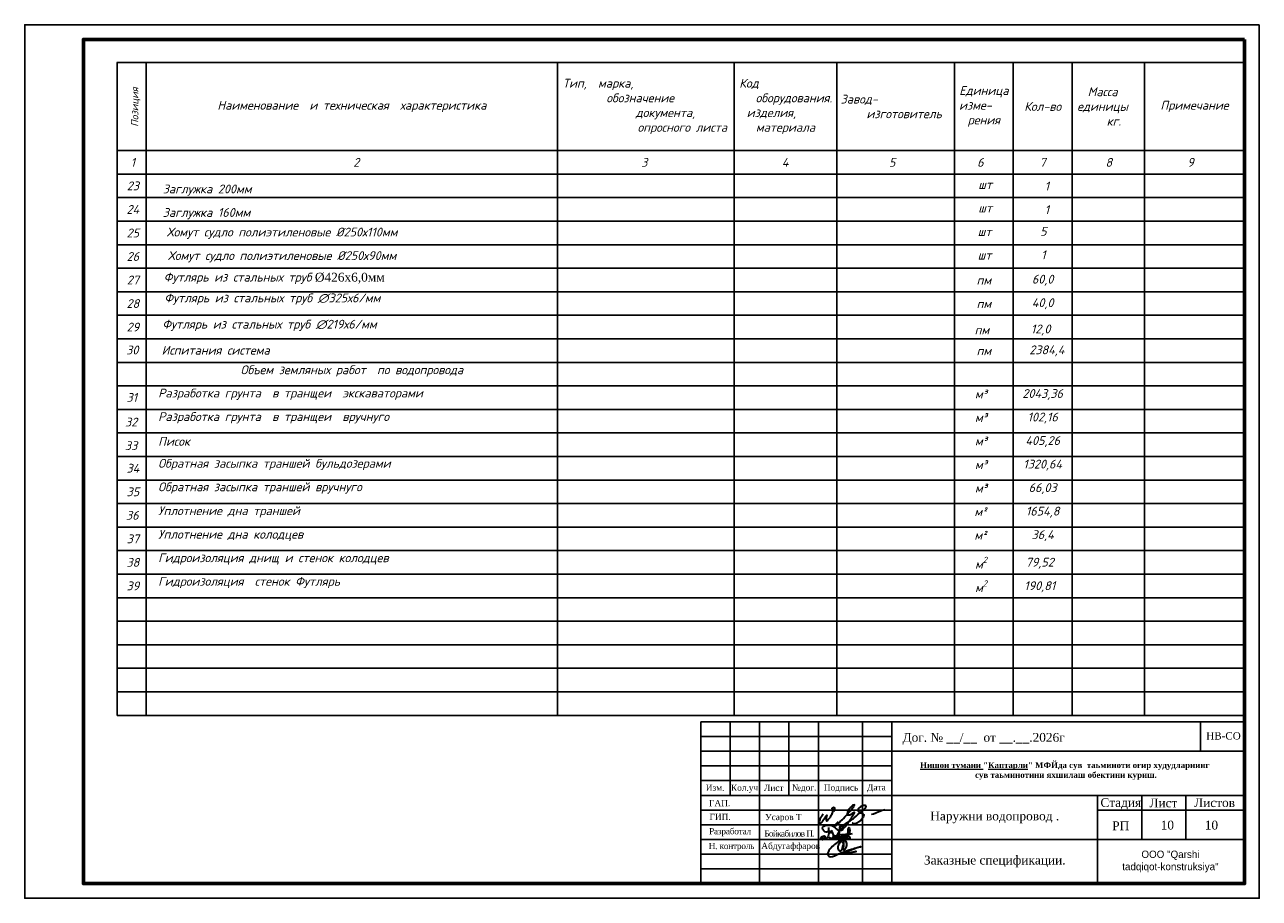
# Model space of a CAD drawing. Header units: millimetres. Extents: x 3960971 to 4113015, y -456608 to 60100.
# Tile 1 of 61: x 4002369 to 4044369, y -456608 to -426908. Entities that reach past the tile are written whole.
import ezdxf

# ---------------------------------------------------------------- set-up
doc = ezdxf.new("R2010")
doc.units = ezdxf.units.MM
for name, color, linetype in [("navro'z", 7, 'Continuous'), ('Усмон 2024', 7, 'Continuous'), ('Элемент модели - Зона', 7, 'Continuous')]:
    doc.layers.add(name, color=color, linetype=linetype)
for name, color, linetype, lineweight in [('Razmeri', 161, 'Continuous', 13), ('НАДПИСИ', 7, 'Continuous', 35), ('СПЛОШНАЯ  ОСНОВНАЯ', 1, 'Continuous', 60), ('Элемент модели - Зона_Ном_пера__41', 7, 'Continuous', 25)]:
    doc.layers.add(name, color=color, linetype=linetype, lineweight=lineweight)
doc.styles.add('OOO-Kazar', font='GOST_AU.ttf')
doc.styles.add('seviyorum', font='times.ttf')
doc.styles.add('style2', font='isocpeui.ttf', dxfattribs={"height": 250})
doc.styles.add('style3', font='isocpeui.ttf', dxfattribs={"height": 300})
doc.styles.add('СПДС', font='isocpeur.ttf')

# ---------------------------------------------------------------- blocks, each defined once
blk = doc.blocks.new('апт')
at = {"color": 5, "lineweight": 30, "ltscale": 0.9375}
for points in [[(1884126, 87381, -168), (1883530, 85357, -168), (1882840, 85415, -168), (1883073, 85856, -168), (1883593, 85825, -168), (1883369, 85492, -168), (1883132, 85620, -168), (1883215, 85735, -168)], [(1884184, 86783, -168), (1883773, 86559, -168), (1883146, 87275, -168), (1884970, 87588, -168), (1885608, 87018, -168), (1886571, 87051, -168), (1886537, 87555, -168), (1886101, 87521, -168), (1886089, 87062, -168), (1886324, 87286, -168), (1886302, 87387, -168)], [(1884194, 86517, -168), (1884525, 86744, -168), (1884774, 85493, -168), (1884243, 85628, -168), (1885145, 85590, -168), (1885220, 85961, -168), (1885010, 85384, -168), (1885292, 85460, -168), (1885423, 85944, -168), (1885288, 85557, -168), (1885435, 85405, -168), (1885991, 86799, -168), (1885793, 86445, -168), (1885734, 85371, -168), (1886072, 85515, -168), (1885806, 85733, -168)], [(1886052, 85481, -168), (1886359, 85462, -168), (1886443, 86123, -168), (1886323, 85654, -168), (1886527, 85402, -168), (1886900, 85853, -168), (1886848, 86109, -168), (1886667, 85733, -168), (1886953, 85408, -168), (1887202, 85785, -168), (1887240, 86072, -168), (1887051, 85883, -168), (1887179, 85431, -168), (1887609, 87398, -168), (1887730, 86509, -168), (1887466, 85785, -168), (1887549, 85853, -168), (1887722, 85793, -168), (1887722, 85416, -168), (1887421, 85431, -168), (1887406, 85529, -168), (1886997, 85717, -168), (1884971, 85821, -168), (1887046, 86252, -168), (1887104, 86252, -168), (1888230, 86357, -168)]]:
    blk.add_spline(points, degree=3, dxfattribs=at)

msp = doc.modelspace()

# ---------------------------------------------------------------- linework, layer by layer
at = {"color": 7, "linetype": 'Continuous'}
for p, q in [((4025369.451, -450608.3, 38291.9), (4043869.451, -450608.3, 38291.9)), ((4025369.451, -456108.3, 38291.9), (4025369.451, -450608.3, 38291.9)), ((4026369.451, -453108.3, 38291.9), (4026369.451, -450608.3, 38291.9)), ((4027369.451, -456108.3, 38291.9), (4027369.451, -450608.3, 38291.9)), ((4028369.451, -453108.3, 38291.9), (4028369.451, -450608.3, 38291.9)), ((4029369.451, -456108.3, 38291.9), (4029369.451, -450608.3, 38291.9)), ((4030869.451, -456108.3, 38291.9), (4030869.451, -450608.3, 38291.9)), ((4031869.451, -456108.3, 38291.9), (4031869.451, -450608.3, 38291.9)), ((4042369.451, -451608.3, 38291.9), (4042369.451, -450608.3, 38291.9)), ((4043869.451, -450608.3, 38291.9), (4043869.451, -456108.3, 38291.9)), ((4043869.451, -456108.3, 38291.9), (4043869.451, -450608.3, 38291.9)), ((4031869.451, -451608.3, 38291.9), (4043869.451, -451608.3, 38291.9)), ((4025369.451, -452608.3, 38291.9), (4031869.451, -452608.3, 38291.9)), ((4025369.451, -453108.3, 38291.9), (4031869.451, -453108.3, 38291.9)), ((4031869.451, -453108.3, 38291.9), (4043869.451, -453108.3, 38291.9)), ((4038869.451, -453108.3, 38291.9), (4038869.451, -456108.3, 38291.9)), ((4040369.451, -454608.3, 38291.9), (4040369.451, -453108.3, 38291.9)), ((4041869.451, -454608.3, 38291.9), (4041869.451, -453108.3, 38291.9)), ((4038869.451, -453608.3, 38291.9), (4043869.451, -453608.3, 38291.9)), ((4031869.451, -454608.3, 38291.9), (4043869.451, -454608.3, 38291.9)), ((4025369.451, -456108.3, 38291.9), (4043869.451, -456108.3, 38291.9))]:
    msp.add_line(p, q, dxfattribs=at)
at = {"linetype": 'ByBlock', "ltscale": 0.2, "elevation": 38291.9}
for points in [[(4005499.451, -428188.3), (4043869.451, -428188.3)], [(4005519.451, -428188.3), (4005519.451, -450388.3)], [(4006499.451, -428188.3), (4006499.451, -450388.3)], [(4020499.451, -428188.3), (4020499.451, -450388.3)], [(4026499.451, -428188.3), (4026499.451, -450388.3)], [(4029999.451, -428188.3), (4029999.451, -450388.3)], [(4033999.451, -428188.3), (4033999.451, -450388.3)], [(4040459.451, -428188.3), (4040459.451, -450388.3)], [(4005499.451, -431188.3), (4043869.451, -431188.3)], [(4005499.451, -431988.3), (4043869.451, -431988.3)], [(4005499.451, -432788.3), (4043869.451, -432788.3)], [(4005499.451, -433588.3), (4043869.451, -433588.3)], [(4005499.451, -434388.3), (4043869.451, -434388.3)], [(4005499.451, -435188.3), (4043869.451, -435188.3)], [(4005499.451, -435988.3), (4043869.451, -435988.3)], [(4005499.451, -436788.3), (4043869.451, -436788.3)], [(4005499.451, -437588.3), (4043869.451, -437588.3)], [(4005499.451, -438388.3), (4043869.451, -438388.3)], [(4005499.451, -439188.3), (4043869.451, -439188.3)], [(4005499.451, -439988.3), (4043869.451, -439988.3)], [(4005499.451, -440788.3), (4043869.451, -440788.3)], [(4005499.451, -441588.3), (4043869.451, -441588.3)], [(4005499.451, -442388.3), (4043869.451, -442388.3)], [(4005499.451, -443188.3), (4043869.451, -443188.3)], [(4005499.451, -443988.3), (4043869.451, -443988.3)], [(4005499.451, -444788.3), (4043869.451, -444788.3)], [(4005499.451, -445588.3), (4043869.451, -445588.3)], [(4005499.451, -446388.3), (4043869.451, -446388.3)], [(4005499.451, -447188.3), (4043869.451, -447188.3)], [(4005519.451, -447988.3), (4043889.451, -447988.3)], [(4005519.451, -448788.3), (4043889.451, -448788.3)], [(4005519.451, -449588.3), (4043889.451, -449588.3)], [(4005519.451, -450388.3), (4043889.451, -450388.3)]]:
    msp.add_lwpolyline(points, dxfattribs=at)
at = {"color": 7, "linetype": 'ByBlock', "ltscale": 0.2, "elevation": 38291.9}
for points in [[(4035999.451, -428188.3), (4035999.451, -450388.3)], [(4037999.451, -428188.3), (4037999.451, -450388.3)]]:
    msp.add_lwpolyline(points, dxfattribs=at)
at = {"color": 7, "linetype": 'Continuous', "elevation": 38291.9}
for points in [[(4025369.451, -451108.3), (4031869.451, -451108.3)], [(4025369.451, -451608.3), (4031869.451, -451608.3)], [(4025369.451, -452108.3), (4031869.451, -452108.3)], [(4025369.451, -453608.3), (4031869.451, -453608.3)], [(4025369.451, -454108.3), (4031869.451, -454108.3)], [(4025369.451, -454608.3), (4031869.451, -454608.3)], [(4025369.451, -455108.3), (4031869.451, -455108.3)], [(4025369.451, -455608.3), (4031869.451, -455608.3)]]:
    msp.add_lwpolyline(points, dxfattribs=at)
at = {"layer": 'НАДПИСИ', "lineweight": 25, "elevation": 38291.9}
msp.add_lwpolyline([(4044369.451, -426908.3), (4002369.451, -426908.3), (4002369.451, -456608.3), (4044369.451, -456608.3), (4044369.451, -426908.3)], dxfattribs=at)
at = {"layer": 'НАДПИСИ', "color": 186, "lineweight": 30, "true_color": 0x1c0070}
for points, knots in [([(4029537.788, -453752.754, 38291.9), (4029451.5, -453852.194, 38291.9), (4029438.48, -453879.909, 38291.9), (4029438.48, -453879.909, 38291.9), (4029438.48, -453879.909, 38291.9), (4029438.48, -453879.909, 38291.9), (4029419.345, -453898.026, 38291.9), (4029402.658, -453980.971, 38291.9), (4029402.658, -453980.971, 38291.9), (4029385.97, -454063.914, 38291.9), (4029401.215, -454077.761, 38291.9), (4029417.31, -454078.779, 38291.9), (4029417.31, -454078.779, 38291.9), (4029433.403, -454079.796, 38291.9), (4029514.593, -454000.131, 38291.9), (4029514.593, -454000.131, 38291.9), (4029514.593, -454000.131, 38291.9), (4029514.593, -454000.131, 38291.9), (4029561.8, -453923.104, 38291.9), (4029561.8, -453923.104, 38291.9), (4029561.8, -453923.104, 38291.9), (4029561.8, -453923.104, 38291.9), (4029599.66, -453860.346, 38291.9), (4029599.66, -453860.346, 38291.9), (4029599.66, -453860.346, 38291.9), (4029599.66, -453860.346, 38291.9), (4029627.33, -453816.336, 38291.9), (4029627.33, -453816.336, 38291.9), (4029627.33, -453816.336, 38291.9), (4029627.33, -453816.336, 38291.9), (4029653.38, -453786.989, 38291.9), (4029653.38, -453786.989, 38291.9), (4029653.38, -453786.989, 38291.9), (4029653.38, -453786.989, 38291.9), (4029636.29, -453857.081, 38291.9), (4029636.29, -453857.081, 38291.9), (4029636.29, -453857.081, 38291.9), (4029636.29, -453857.081, 38291.9), (4029632.218, -453933.706, 38291.9), (4029632.218, -453933.706, 38291.9), (4029632.218, -453933.706, 38291.9), (4029632.218, -453933.706, 38291.9), (4029637.105, -453964.676, 38291.9), (4029637.105, -453964.676, 38291.9), (4029637.105, -453964.676, 38291.9), (4029637.105, -453964.676, 38291.9), (4029641.993, -453982.604, 38291.9), (4029666.408, -453969.564, 38291.9), (4029666.408, -453969.564, 38291.9), (4029690.825, -453956.521, 38291.9), (4029716.873, -453920.664, 38291.9), (4029716.873, -453920.664, 38291.9), (4029716.873, -453920.664, 38291.9), (4029716.873, -453920.664, 38291.9), (4029765.715, -453865.234, 38291.9), (4029765.715, -453865.234, 38291.9), (4029765.715, -453865.234, 38291.9), (4029765.715, -453865.234, 38291.9), (4029809.683, -453798.396, 38291.9), (4029809.683, -453798.396, 38291.9), (4029809.683, -453798.396, 38291.9), (4029809.683, -453798.396, 38291.9), (4029837.353, -453751.131, 38291.9), (4029837.353, -453751.131, 38291.9), (4029837.353, -453751.131, 38291.9), (4029837.353, -453751.131, 38291.9), (4029858.523, -453684.294, 38291.9), (4029858.523, -453684.294, 38291.9), (4029858.523, -453684.294, 38291.9), (4029858.523, -453684.294, 38291.9), (4029859.34, -453630.496, 38291.9), (4029859.34, -453630.496, 38291.9), (4029859.34, -453630.496, 38291.9), (4029859.34, -453630.496, 38291.9), (4029847.115, -453576.709, 38291.9), (4029847.115, -453576.709, 38291.9), (4029847.115, -453576.709, 38291.9), (4029847.115, -453576.709, 38291.9), (4029834.098, -453540.841, 38291.9), (4029834.098, -453540.841, 38291.9), (4029834.098, -453540.841, 38291.9), (4029834.098, -453540.841, 38291.9), (4029891.888, -453513.541, 38291.9), (4029891.888, -453513.541, 38291.9), (4029891.888, -453513.541, 38291.9), (4029891.888, -453513.541, 38291.9), (4029918.753, -453519.659, 38291.9), (4029915.498, -453544.106, 38291.9), (4029915.498, -453544.106, 38291.9), (4029909.85, -453586.574, 38291.9), (4029906.83, -453627.174, 38291.9), (4029899.225, -453669.619, 38291.9)], [0, 0, 0, 0, 0.043478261, 0.043478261, 0.043478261, 0.065217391, 0.086956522, 0.086956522, 0.086956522, 0.108695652, 0.130434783, 0.130434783, 0.130434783, 0.152173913, 0.173913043, 0.173913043, 0.173913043, 0.195652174, 0.217391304, 0.217391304, 0.217391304, 0.239130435, 0.260869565, 0.260869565, 0.260869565, 0.282608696, 0.304347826, 0.304347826, 0.304347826, 0.326086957, 0.347826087, 0.347826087, 0.347826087, 0.369565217, 0.391304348, 0.391304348, 0.391304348, 0.413043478, 0.434782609, 0.434782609, 0.434782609, 0.456521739, 0.47826087, 0.47826087, 0.47826087, 0.5, 0.52173913, 0.52173913, 0.52173913, 0.543478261, 0.565217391, 0.565217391, 0.565217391, 0.586956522, 0.608695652, 0.608695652, 0.608695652, 0.630434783, 0.652173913, 0.652173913, 0.652173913, 0.673913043, 0.695652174, 0.695652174, 0.695652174, 0.717391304, 0.739130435, 0.739130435, 0.739130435, 0.760869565, 0.782608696, 0.782608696, 0.782608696, 0.804347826, 0.826086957, 0.826086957, 0.826086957, 0.847826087, 0.869565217, 0.869565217, 0.869565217, 0.891304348, 0.913043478, 0.913043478, 0.913043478, 0.934782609, 0.956521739, 0.956521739, 0.956521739, 0.97826087, 1, 1, 1, 1]), ([(4030040.093, -454011.941, 38291.9), (4030040.093, -454011.941, 38291.9), (4029941.59, -454114.646, 38291.9), (4029941.59, -454114.646, 38291.9), (4029941.59, -454114.646, 38291.9), (4029941.59, -454114.646, 38291.9), (4029920.418, -454143.179, 38291.9), (4029945.663, -454139.096, 38291.9), (4029945.663, -454139.096, 38291.9), (4029970.905, -454135.014, 38291.9), (4029989.628, -454113.014, 38291.9), (4029989.628, -454113.014, 38291.9), (4029989.628, -454113.014, 38291.9), (4029989.628, -454113.014, 38291.9), (4030092.96, -454024.994, 38291.9), (4030164.598, -453953.266, 38291.9), (4030164.598, -453953.266, 38291.9), (4030236.233, -453881.541, 38291.9), (4030444.623, -453648.424, 38291.9), (4030444.623, -453648.424, 38291.9), (4030444.623, -453648.424, 38291.9), (4030444.623, -453648.424, 38291.9), (4030547.195, -453526.166, 38291.9), (4030547.195, -453526.166, 38291.9), (4030547.195, -453526.166, 38291.9), (4030547.195, -453526.166, 38291.9), (4030560.223, -453519.659, 38291.9), (4030578.13, -453477.269, 38291.9), (4030578.13, -453477.269, 38291.9), (4030596.035, -453434.881, 38291.9), (4030602.545, -453428.371, 38291.9), (4030568.355, -453438.146, 38291.9), (4030568.355, -453438.146, 38291.9), (4030534.165, -453447.921, 38291.9), (4030495.098, -453482.156, 38291.9), (4030495.098, -453482.156, 38291.9), (4030495.098, -453482.156, 38291.9), (4030495.098, -453482.156, 38291.9), (4030438.113, -453540.841, 38291.9), (4030438.113, -453540.841, 38291.9), (4030438.113, -453540.841, 38291.9), (4030438.113, -453540.841, 38291.9), (4030397.413, -453591.374, 38291.9), (4030397.413, -453591.374, 38291.9), (4030397.413, -453591.374, 38291.9), (4030397.413, -453591.374, 38291.9), (4030363.22, -453666.364, 38291.9), (4030363.22, -453666.364, 38291.9), (4030363.22, -453666.364, 38291.9), (4030363.22, -453666.364, 38291.9), (4030353.458, -453723.416, 38291.9), (4030353.458, -453723.416, 38291.9), (4030353.458, -453723.416, 38291.9), (4030353.458, -453723.416, 38291.9), (4030343.67, -453767.416, 38291.9), (4030364.843, -453772.314, 38291.9), (4030364.843, -453772.314, 38291.9), (4030386.015, -453777.214, 38291.9), (4030447.875, -453769.059, 38291.9), (4030447.875, -453769.059, 38291.9), (4030447.875, -453769.059, 38291.9), (4030447.875, -453769.059, 38291.9), (4030504.86, -453736.456, 38291.9), (4030504.86, -453736.456, 38291.9), (4030504.86, -453736.456, 38291.9), (4030504.86, -453736.456, 38291.9), (4030568.355, -453690.814, 38291.9), (4030568.355, -453690.814, 38291.9), (4030568.355, -453690.814, 38291.9), (4030568.355, -453690.814, 38291.9), (4030589.528, -453679.406, 38291.9), (4030589.528, -453679.406, 38291.9), (4030589.528, -453679.406, 38291.9), (4030589.528, -453679.406, 38291.9), (4030558.59, -453773.946, 38291.9), (4030558.59, -453773.946, 38291.9), (4030558.59, -453773.946, 38291.9), (4030558.59, -453773.946, 38291.9), (4030434.858, -453959.776, 38291.9), (4030434.858, -453959.776, 38291.9), (4030434.858, -453959.776, 38291.9), (4030407.378, -453998.151, 38291.9), (4030252.215, -454247.361, 38291.9), (4030218.328, -454212.456, 38291.9), (4030218.328, -454212.456, 38291.9), (4030148.168, -454140.216, 38291.9), (4030454.25, -453971.856, 38291.9), (4030499.973, -453941.031, 38291.9), (4030499.973, -453941.031, 38291.9), (4030499.973, -453941.031, 38291.9), (4030547.205, -453907.601, 38291.9), (4030656.275, -453811.436, 38291.9), (4030656.275, -453811.436, 38291.9), (4030765.345, -453715.274, 38291.9), (4030889.908, -453606.046, 38291.9), (4030889.908, -453606.046, 38291.9), (4030889.908, -453606.046, 38291.9), (4030910.945, -453583.891, 38291.9), (4031020.05, -453484.439, 38291.9), (4030985.143, -453462.596, 38291.9), (4030985.143, -453462.596, 38291.9), (4030917.7, -453420.419, 38291.9), (4030760.67, -453518.159, 38291.9), (4030727.913, -453571.811, 38291.9), (4030727.913, -453571.811, 38291.9), (4030710.005, -453601.159, 38291.9), (4030716.525, -453646.791, 38291.9), (4030729.545, -453659.834, 38291.9), (4030729.545, -453659.834, 38291.9), (4030763.03, -453693.374, 38291.9), (4030859.865, -453726.716, 38291.9), (4030906.18, -453753.569, 38291.9), (4030906.18, -453753.569, 38291.9), (4030906.18, -453753.569, 38291.9), (4030930.595, -453792.694, 38291.9), (4030901.293, -453831.816, 38291.9), (4030901.293, -453831.816, 38291.9), (4030871.99, -453870.939, 38291.9), (4030822.705, -453950.666, 38291.9), (4030822.705, -453950.666, 38291.9), (4030822.705, -453950.666, 38291.9), (4030822.705, -453950.666, 38291.9), (4030736.458, -454017.644, 38291.9), (4030736.458, -454017.644, 38291.9), (4030736.458, -454017.644, 38291.9), (4030705.505, -454041.681, 38291.9), (4030633.155, -454075.456, 38291.9), (4030593.083, -454073.779, 38291.9), (4030593.083, -454073.779, 38291.9), (4030586.16, -454073.491, 38291.9), (4030572.225, -454076.531, 38291.9), (4030547.195, -454064.104, 38291.9), (4030547.195, -454064.104, 38291.9), (4030522.163, -454051.679, 38291.9), (4030521.145, -454052.696, 38291.9), (4030521.145, -454052.696, 38291.9)], [0, 0, 0, 0, 0.029411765, 0.029411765, 0.029411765, 0.044117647, 0.058823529, 0.058823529, 0.058823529, 0.073529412, 0.088235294, 0.088235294, 0.088235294, 0.102941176, 0.117647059, 0.117647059, 0.117647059, 0.132352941, 0.147058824, 0.147058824, 0.147058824, 0.161764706, 0.176470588, 0.176470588, 0.176470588, 0.191176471, 0.205882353, 0.205882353, 0.205882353, 0.220588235, 0.235294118, 0.235294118, 0.235294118, 0.25, 0.264705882, 0.264705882, 0.264705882, 0.279411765, 0.294117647, 0.294117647, 0.294117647, 0.308823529, 0.323529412, 0.323529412, 0.323529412, 0.338235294, 0.352941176, 0.352941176, 0.352941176, 0.367647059, 0.382352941, 0.382352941, 0.382352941, 0.397058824, 0.411764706, 0.411764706, 0.411764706, 0.426470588, 0.441176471, 0.441176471, 0.441176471, 0.455882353, 0.470588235, 0.470588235, 0.470588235, 0.485294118, 0.5, 0.5, 0.5, 0.514705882, 0.529411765, 0.529411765, 0.529411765, 0.544117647, 0.558823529, 0.558823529, 0.558823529, 0.573529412, 0.588235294, 0.588235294, 0.588235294, 0.602941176, 0.617647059, 0.617647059, 0.617647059, 0.632352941, 0.647058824, 0.647058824, 0.647058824, 0.661764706, 0.676470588, 0.676470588, 0.676470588, 0.691176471, 0.705882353, 0.705882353, 0.705882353, 0.720588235, 0.735294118, 0.735294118, 0.735294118, 0.75, 0.764705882, 0.764705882, 0.764705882, 0.779411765, 0.794117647, 0.794117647, 0.794117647, 0.808823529, 0.823529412, 0.823529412, 0.823529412, 0.838235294, 0.852941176, 0.852941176, 0.852941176, 0.867647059, 0.882352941, 0.882352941, 0.882352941, 0.897058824, 0.911764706, 0.911764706, 0.911764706, 0.926470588, 0.941176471, 0.941176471, 0.941176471, 0.955882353, 0.970588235, 0.970588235, 0.970588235, 0.985294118, 1, 1, 1, 1]), ([(4031173.993, -453739.711, 38291.9), (4031173.993, -453739.711, 38291.9), (4031200.053, -453749.499, 38291.9), (4031247.26, -453734.824, 38291.9), (4031247.26, -453734.824, 38291.9), (4031294.47, -453720.151, 38291.9), (4031532.173, -453612.566, 38291.9), (4031532.173, -453612.566, 38291.9), (4031532.173, -453612.566, 38291.9), (4031532.173, -453612.566, 38291.9), (4031611.94, -453589.751, 38291.9), (4031639.623, -453588.119, 38291.9)], [0, 0, 0, 0, 0.333333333, 0.333333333, 0.333333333, 0.5, 0.666666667, 0.666666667, 0.666666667, 0.833333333, 1, 1, 1, 1]), ([(4029840.605, -454380.356, 38291.9), (4029840.605, -454380.356, 38291.9), (4029814.548, -454395.029, 38291.9), (4029791.765, -454385.244, 38291.9), (4029791.765, -454385.244, 38291.9), (4029768.98, -454375.456, 38291.9), (4029847.128, -454295.589, 38291.9), (4029847.128, -454295.589, 38291.9)], [0, 0, 0, 0, 0.5, 0.5, 0.5, 0.75, 1, 1, 1, 1]), ([(4030222.346, -454765.568, 38291.9), (4030222.921, -454740.788, 38291.9), (4030206.741, -454703.778, 38291.9), (4030182.496, -454693.113, 38291.9), (4030182.496, -454693.113, 38291.9), (4030155.016, -454681.023, 38291.9), (4030118.161, -454697.848, 38291.9), (4030102.031, -454715.053, 38291.9), (4030102.031, -454715.053, 38291.9), (4030070.661, -454748.508, 38291.9), (4030050.401, -454804.293, 38291.9), (4030050.401, -454804.293, 38291.9), (4030050.401, -454804.293, 38291.9), (4030031.636, -454841.883, 38291.9), (4030026.451, -454932.693, 38291.9), (4030054.451, -454966.548, 38291.9), (4030054.451, -454966.548, 38291.9), (4030078.296, -454995.378, 38291.9), (4030119.536, -455023.308, 38291.9), (4030148.601, -454980.748, 38291.9), (4030148.601, -454980.748, 38291.9), (4030205.866, -454896.898, 38291.9), (4030190.311, -454877.703, 38291.9), (4030220.476, -454787.053, 38291.9), (4030220.476, -454787.053, 38291.9), (4030222.501, -454780.968, 38291.9), (4030225.536, -454690.713, 38291.9), (4030225.536, -454690.713, 38291.9), (4030225.536, -454690.713, 38291.9), (4030225.536, -454690.713, 38291.9), (4030216.426, -454904.688, 38291.9), (4030216.426, -454904.688, 38291.9), (4030216.426, -454904.688, 38291.9), (4030216.426, -454904.688, 38291.9), (4030214.401, -454943.223, 38291.9), (4030222.501, -454956.408, 38291.9), (4030222.501, -454956.408, 38291.9), (4030230.601, -454969.593, 38291.9), (4030239.711, -454983.793, 38291.9), (4030250.846, -454974.663, 38291.9), (4030250.846, -454974.663, 38291.9), (4030284.156, -454947.348, 38291.9), (4030316.116, -454895.903, 38291.9), (4030328.796, -454853.983, 38291.9), (4030328.796, -454853.983, 38291.9), (4030338.921, -454820.518, 38291.9), (4030338.926, -454767.778, 38291.9), (4030337.911, -454755.613, 38291.9), (4030337.911, -454755.613, 38291.9), (4030334.171, -454710.733, 38291.9), (4030316.996, -454665.538, 38291.9), (4030274.131, -454644.063, 38291.9), (4030274.131, -454644.063, 38291.9), (4030136.656, -454575.193, 38291.9), (4029844.881, -454838.208, 38291.9), (4029772.006, -454923.958, 38291.9), (4029772.006, -454923.958, 38291.9), (4029739.071, -454962.708, 38291.9), (4029665.691, -455088.358, 38291.9), (4029697.091, -455144.018, 38291.9), (4029697.091, -455144.018, 38291.9), (4029759.971, -455255.468, 38291.9), (4029966.676, -455134.638, 38291.9), (4030050.306, -455101.428, 38291.9), (4030050.306, -455101.428, 38291.9), (4030050.306, -455101.428, 38291.9), (4030383.466, -454976.693, 38291.9), (4030383.466, -454976.693, 38291.9), (4030383.466, -454976.693, 38291.9), (4030383.466, -454976.693, 38291.9), (4030536.331, -454924.973, 38291.9), (4030599.096, -454906.718, 38291.9), (4030599.096, -454906.718, 38291.9), (4030661.861, -454888.463, 38291.9), (4030812.701, -454853.983, 38291.9), (4030812.701, -454853.983, 38291.9), (4030812.701, -454853.983, 38291.9), (4030690.491, -454893.823, 38291.9), (4030549.456, -454946.548, 38291.9), (4030428.876, -454998.943, 38291.9), (4030428.876, -454998.943, 38291.9), (4030365.716, -455026.383, 38291.9), (4030313.041, -455040.598, 38291.9), (4030259.956, -455078.103, 38291.9), (4030259.956, -455078.103, 38291.9), (4030259.956, -455078.103, 38291.9), (4030241.541, -455094.843, 38291.9), (4030265.836, -455091.798, 38291.9), (4030265.836, -455091.798, 38291.9), (4030290.131, -455088.753, 38291.9), (4030513.856, -455037.033, 38291.9), (4030513.856, -455037.033, 38291.9), (4030513.856, -455037.033, 38291.9), (4030513.856, -455037.033, 38291.9), (4030658.621, -455012.698, 38291.9), (4030658.621, -455012.698, 38291.9), (4030658.621, -455012.698, 38291.9), (4030658.621, -455012.698, 38291.9), (4030591.806, -455042.108, 38291.9), (4030591.806, -455042.108, 38291.9), (4030591.806, -455042.108, 38291.9), (4030591.806, -455042.108, 38291.9), (4030582.186, -455050.213, 38291.9), (4030592.311, -455056.808, 38291.9)], [0, 0, 0, 0, 0.038461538, 0.038461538, 0.038461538, 0.057692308, 0.076923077, 0.076923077, 0.076923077, 0.096153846, 0.115384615, 0.115384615, 0.115384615, 0.134615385, 0.153846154, 0.153846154, 0.153846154, 0.173076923, 0.192307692, 0.192307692, 0.192307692, 0.211538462, 0.230769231, 0.230769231, 0.230769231, 0.25, 0.269230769, 0.269230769, 0.269230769, 0.288461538, 0.307692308, 0.307692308, 0.307692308, 0.326923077, 0.346153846, 0.346153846, 0.346153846, 0.365384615, 0.384615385, 0.384615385, 0.384615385, 0.403846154, 0.423076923, 0.423076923, 0.423076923, 0.442307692, 0.461538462, 0.461538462, 0.461538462, 0.480769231, 0.5, 0.5, 0.5, 0.519230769, 0.538461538, 0.538461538, 0.538461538, 0.557692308, 0.576923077, 0.576923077, 0.576923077, 0.596153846, 0.615384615, 0.615384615, 0.615384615, 0.634615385, 0.653846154, 0.653846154, 0.653846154, 0.673076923, 0.692307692, 0.692307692, 0.692307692, 0.711538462, 0.730769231, 0.730769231, 0.730769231, 0.75, 0.769230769, 0.769230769, 0.769230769, 0.788461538, 0.807692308, 0.807692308, 0.807692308, 0.826923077, 0.846153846, 0.846153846, 0.846153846, 0.865384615, 0.884615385, 0.884615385, 0.884615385, 0.903846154, 0.923076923, 0.923076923, 0.923076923, 0.942307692, 0.961538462, 0.961538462, 0.961538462, 0.980769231, 1, 1, 1, 1])]:
    msp.add_open_spline(points, degree=3, knots=knots, dxfattribs=at)
at = {"layer": 'СПЛОШНАЯ  ОСНОВНАЯ', "elevation": 38291.9}
msp.add_lwpolyline([(4043869.451, -427408.3), (4004369.451, -427408.3), (4004369.451, -456108.3), (4043869.451, -456108.3)], close=True, dxfattribs=at)

# ---------------------------------------------------------------- block references
at = {"layer": 'Razmeri', "color": 7, "lineweight": 20, "xscale": 0.199571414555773, "yscale": 0.199571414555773, "zscale": 0.199571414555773}
msp.add_blockref('апт', (3653691.67, -471638.912, -321937.087), dxfattribs=at)

# ---------------------------------------------------------------- texts
at = {"linetype": 'ByBlock', "ltscale": 0.2, "char_height": 300, "style": 'style2'}
for s, insert, width, attachment_point in [('Тип,  марка,                           обозначение                         документа,                     опросного листа', (4023499.451, -429688.3, 38291.9), 6000, 5), ('Код                  оборудования. изделия,      материала', (4028249.451, -429688.3, 38291.9), 3500, 5), ('Единица изме-    рения', (4034999.451, -429688.3, 38291.9), 2000, 5), ('Масса   единицы      кг.', (4039229.451, -429688.3, 38291.9), 2460, 5), ('Наименование  и техническая  характеристика', (4013499.451, -429688.3, 38291.9), 14000, 5), ('Завод-                  изготовитель', (4031999.451, -429688.3, 38291.9), 4000, 5), ('Кол-во', (4036999.451, -429688.3, 38291.9), 2000, 5), ('Примечание', (4042164.451, -429688.3, 38291.9), 3410, 5), ('1', (4006049.451, -431588.3, 38291.9), 1000, 5), ('2', (4013649.451, -431588.3, 38291.9), 1000, 5), ('3', (4023449.451, -431588.3, 38291.9), 1000, 5), ('4', (4028239.451, -431588.3, 38291.9), 1000, 5), ('5', (4031879.451, -431588.3, 38291.9), 1000, 5), ('6', (4034879.451, -431588.3, 38291.9), 1000, 5), ('7', (4036999.451, -431588.3, 38291.9), 1000, 5), ('8', (4039249.451, -431588.3, 38291.9), 1000, 5), ('9', (4042029.451, -431588.3, 38291.9), 1000, 5), ('23', (4006049.451, -432388.3, 38291.9), 1000, 5), ('Заглужка 200мм', (4007065.21, -432532.793, 38291.9), 14052.83168, 4), ('шт', (4035044.086, -432342.793, 38291.9), 2000, 5), ('24', (4006049.451, -433188.3, 38291.9), 1000, 5), ('Заглужка 160мм', (4007065.21, -433332.793, 38291.9), 14052.83168, 4), ('шт', (4035044.086, -433142.793, 38291.9), 2000, 5), ('25', (4006049.451, -433988.3, 38291.9), 1000, 5), ('Хомут судло полиэтиленовые %%C250х110мм', (4011127.187, -433998.935, 38291.9), 14000, 5), ('шт', (4035024.086, -433942.793, 38291.9), 2000, 5), ('26', (4006049.451, -434788.3, 38291.9), 1000, 5), ('Хомут судло полиэтиленовые %%C250х90мм', (4011127.187, -434798.935, 38291.9), 14000, 5), ('шт', (4035024.086, -434742.793, 38291.9), 2000, 5), ('27', (4006049.451, -435588.3, 38291.9), 1000, 5), ('Футлярь из стальных труб{\\fTimes New Roman|b0|i0|c0|p18; \\fTimes New Roman|b0|i0|c204|p18;%%C426х6,0мм}', (4007099.393, -435532.079, 38291.9), 14000, 4), ('пм', (4034999.451, -435594.93, 38291.9), 2000, 5), ('28', (4006049.451, -436388.3, 38291.9), 1000, 5), ('Футлярь из стальных труб ∅325х6/мм ', (4007119.534, -436238.467, 38291.9), 14000, 4), ('пм', (4034999.451, -436394.93, 38291.9), 2000, 5), ('29', (4006049.451, -437188.3, 38291.9), 1000, 5), ('Футлярь из стальных труб ∅219х6/мм ', (4007052.107, -437130.876), 14000, 4), ('пм', (4034932.025, -437287.338), 2000, 5), ('30', (4006029.451, -437968.3, 38291.9), 1000, 5), ('Испитания система', (4007027.838, -437975.926, 38291.9), 14052.83168, 4), ('пм', (4034999.451, -437994.93, 38291.9), 2000, 5), ('Объем земляных работ  по водопровода', (4013499.451, -438681.505, 38291.9), 14000, 5), ('Разработка грунта  в транщеи  экскаваторами', (4006909.449, -439473.09, 38291.9), 14000, 4), ('м³', (4034899.449, -439464.243, 38291.9), 2000, 5), ('31', (4006012.739, -439579.858, 38291.9), 1000, 5), ('Разработка грунта  в транщеи  вручнуго', (4006909.449, -440273.09, 38291.9), 14000, 4), ('м³', (4034899.449, -440264.243, 38291.9), 2000, 5), ('32', (4005989.451, -440418.3, 38291.9), 1000, 5), ('Писок', (4006909.449, -441073.09, 38291.9), 14000, 4), ('м³', (4034899.449, -441064.243, 38291.9), 2000, 5), ('33', (4005989.451, -441218.3, 38291.9), 1000, 5), ('34', (4006049.451, -441988.3, 38291.9), 1000, 5), ('Обратная засыпка траншей бульдозерами ', (4006909.449, -441861.504, 38291.9), 14000, 4), ('м³', (4034899.449, -441864.243, 38291.9), 2000, 5), ('35', (4006049.451, -442788.3, 38291.9), 1000, 5), ('Обратная засыпка траншей вручнуго ', (4006909.449, -442661.504, 38291.9), 14000, 4), ('м³', (4034899.449, -442664.243, 38291.9), 2000, 5), ('36', (4006029.451, -443588.3, 38291.9), 1000, 5), ('Уплотнение дна траншей ', (4006909.449, -443473.09, 38291.9), 14000, 4), ('м²', (4034879.449, -443464.243, 38291.9), 2000, 5), ('37', (4006049.451, -444388.3, 38291.9), 1000, 5), ('Уплотнение дна колодцев ', (4006909.449, -444273.09, 38291.9), 14000, 4), ('м²', (4034879.449, -444264.243, 38291.9), 2000, 5), ('38', (4006049.451, -445188.3, 38291.9), 1000, 5), ('Гидроизоляция днищ и стенок колодцев', (4006909.449, -445073.09, 38291.9), 14000, 4), ('\\A1;м{\\H0.7x;\\S2^ ;}', (4034904.352, -445198.876, 38291.9), 2000, 5), ('39', (4006049.451, -445988.3, 38291.9), 1000, 5), ('Гидроизоляция  стенок Футлярь', (4006909.449, -445873.09, 38291.9), 14000, 4), ('\\A1;м{\\H0.7x;\\S2^ ;}', (4034904.352, -445998.876, 38291.9), 2000, 5)]:
    msp.add_mtext(s, dxfattribs=dict(at, insert=insert, width=width, attachment_point=attachment_point))
at = {"linetype": 'ByBlock', "ltscale": 0.2, "insert": (4006144.451, -429708.3, 38291.9), "char_height": 250, "width": 2960, "attachment_point": 5, "rotation": 90, "style": 'style2'}
msp.add_mtext('Позиция', dxfattribs=at)
at = {"color": 7, "linetype": 'ByBlock', "ltscale": 0.2, "char_height": 300, "attachment_point": 5, "style": 'style2'}
for s, insert, width in [('1', (4037142.243, -432397.137, 38291.9), 1000), ('1', (4037142.243, -433197.137, 38291.9), 1000), ('{\\C0;1}', (4037024.086, -434732.793, 38291.9), 1000), ('60,0', (4036999.451, -435594.93, 38291.9), 2000), ('40,0', (4036999.451, -436394.93, 38291.9), 2000), ('12,0', (4036932.025, -437287.338), 2000), ('2384,4', (4037142.243, -437997.137, 38291.9), 1000), ('405,26', (4036999.451, -441081.505, 38291.9), 2000)]:
    msp.add_mtext(s, dxfattribs=dict(at, insert=insert, width=width))
at = {"color": 1, "linetype": 'ByBlock', "ltscale": 0.2, "insert": (4037024.086, -433932.793, 38291.9), "char_height": 300, "width": 1000, "attachment_point": 5, "style": 'style2'}
msp.add_mtext('{\\C0;5}', dxfattribs=at)
at = {"color": 0, "linetype": 'ByBlock', "ltscale": 0.2, "char_height": 300, "attachment_point": 5}
for s, insert, width, style in [('2043,36', (4036999.451, -439481.505, 38291.9), 2000, 'style3'), ('102,16', (4036999.451, -440281.505, 38291.9), 2000, 'style2'), ('1320,64', (4036999.451, -441881.505, 38291.9), 2000, 'style2'), ('66,03', (4036999.451, -442681.505, 38291.9), 2000, 'style2'), ('1654,8', (4036999.451, -443481.505, 38291.9), 2000, 'style2'), ('36,4', (4036999.451, -444281.505, 38291.9), 2000, 'style2'), ('79,52', (4036900.559, -445216.654, 38291.9), 1152.78676, 'style2'), ('190,81', (4036900.559, -446016.654, 38291.9), 2653.40694, 'style2')]:
    msp.add_mtext(s, dxfattribs=dict(at, insert=insert, width=width, style=style))
at = {"color": 7, "lineweight": 13, "insert": (4041346.106, -455358.3, 38291.9), "char_height": 250, "attachment_point": 5}
msp.add_mtext('{\\fAlgerian|b0|i0|c0|p82;OOO} {\\fAlgerian|b0|i0|c0|p82;"Qarshi \\Ptadqiqot-konstruksiya"}', dxfattribs=at)
at = {"layer": "navro'z", "color": 7, "lineweight": 25, "ltscale": 66.666667, "attachment_point": 4}
for s, insert, char_height, width in [('{\\fISOCPEUR|b0|i0|c204|p34;Пожарный гидрант  %%C100 h=0.75м}', (4008574.041, -451230.346, 38779.32), 3, 172.31672), ('{\\fISOCTEUR|b0|i0|c204|p49;\\T0.75;\\C0;Пожарная подставка (ППДФ) Ду=\\fISOCTEUR|b0|i0|c0|p49;1\\fISOCTEUR|b0|i0|c204|p49;5\\fISOCTEUR|b0|i0|c0|p49;0}', (4008574.041, -451238.37, 38779.32), 3, 186.74974), ('{\\fISOCTEUR|b0|i0|c204|p49;\\T0.75;\\C0;Пожарная подставка (ППДФ) Ду=\\fISOCTEUR|b0|i0|c0|p49;1\\fISOCTEUR|b0|i0|c204|p49;0\\fISOCTEUR|b0|i0|c0|p49;0}', (4008574.041, -451246.371, 38779.32), 3, 186.74974), ('{\\fISOCPEUR|b0|i0|c204|p34;\\H0.85714x;ГОСТ 53961-2010\\fTimes New Roman|b0|i1|c204|p18;\\H1.16667x;              }', (4008718.753, -451230.004, 38779.32), 3.5, 135.23922)]:
    msp.add_mtext(s, dxfattribs=dict(at, insert=insert, char_height=char_height, width=width))
at = {"layer": 'Усмон 2024', "color": 7, "lineweight": 25, "char_height": 3, "width": 130, "attachment_point": 4, "style": 'СПДС'}
for s, insert in [('шт', (4008850.803, -451229.195, 38291.9)), ('шт', (4008850.803, -451237.567, 38291.9)), ('шт', (4008850.803, -451245.567, 38291.9)), ('4', (4008869.837, -451230.138, 38291.9)), ('3', (4008869.992, -451246.573, 38291.9)), ('1', (4008869.837, -451238.427, 38291.9))]:
    msp.add_mtext(s, dxfattribs=dict(at, insert=insert))
at = {"layer": 'Элемент модели - Зона', "linetype": 'Continuous', "char_height": 300, "width": 7000, "attachment_point": 5, "style": 'seviyorum'}
for s, insert in [('Наружни водопровод .', (4035369.451, -453858.3, 38291.9)), ('Заказные спецификации.', (4035369.451, -455358.3, 38291.9))]:
    msp.add_mtext(s, dxfattribs=dict(at, insert=insert))
at = {"layer": 'Элемент модели - Зона_Ном_пера__41', "color": 0, "linetype": 'Continuous', "lineweight": 5, "attachment_point": 1, "style": 'seviyorum'}
for s, insert, char_height in [('Дог. № __/__  от __.__.2026г', (4032233.513, -450986.642, 38291.9), 300), ('НВ-CO', (4042564.032, -450960.754, 38291.9), 250), ('Изм.', (4025539.229, -452744.497, 38291.9), 210), ('Кол.уч.', (4026395.497, -452744.497, 38291.9), 210), ('Лист', (4027520.6, -452746.743, 38291.9), 210), ('№дог.', (4028472.227, -452734.692, 38291.9), 210), ('Подпись', (4029554.105, -452734.692, 38291.9), 210), ('Дата', (4031025.217, -452728.975, 38291.9), 210), ('ГАП.', (4025650.198, -453266.679, 38291.9), 210), ('Стадия', (4038966.581, -453204.692, 38291.9), 300), ('Лист ', (4040632.145, -453215.822, 38291.9), 300), ('Листов ', (4042152.995, -453206.097, 38291.9), 300), ('ГИП.', (4025667.376, -453735.747, 38291.9), 210), ('Усаров Т', (4027554.37, -453741.418, 38291.9), 210), ('РП', (4039366.266, -453993.605, 38291.9), 300), ('{\\T0.95;Разработал}', (4025650.198, -454221.972, 38291.9), 210), ('{\\T0.85;Бойкабилов П.}', (4027529.834, -454298.464, 38291.9), 210), ('{\\T0.95;Н. контроль}', (4025638.755, -454725.361, 38291.9), 210), ('Абдугаффаров', (4027428.223, -454722.39, 38291.9), 210)]:
    msp.add_mtext(s, dxfattribs=dict(at, insert=insert, char_height=char_height))
at = {"layer": 'Элемент модели - Зона_Ном_пера__41', "color": 0, "linetype": 'Continuous', "lineweight": 5}
for s, insert, char_height, width, attachment_point, style in [('{\\fTimes New Roman|b1|i0|c204|p18;\\L\\C7;Нишон тумани\\l "\\LКаптарли\\l" МФЙда сув  таьминоти оғир худудларнинг\\P сув таьминотини яхшилаш обектини куриш. }', (4037753.036, -451980.908, 38291.9), 200, 17973.69854, 2, 'OOO-Kazar'), ('10', (4041014.249, -453970.275, 38291.9), 300, 612.27478, 1, 'seviyorum'), ('10', (4042514.249, -453970.275, 38291.9), 300, 612.27478, 1, 'seviyorum')]:
    msp.add_mtext(s, dxfattribs=dict(at, insert=insert, char_height=char_height, width=width, attachment_point=attachment_point, style=style))

doc.saveas('drawing.dxf')
